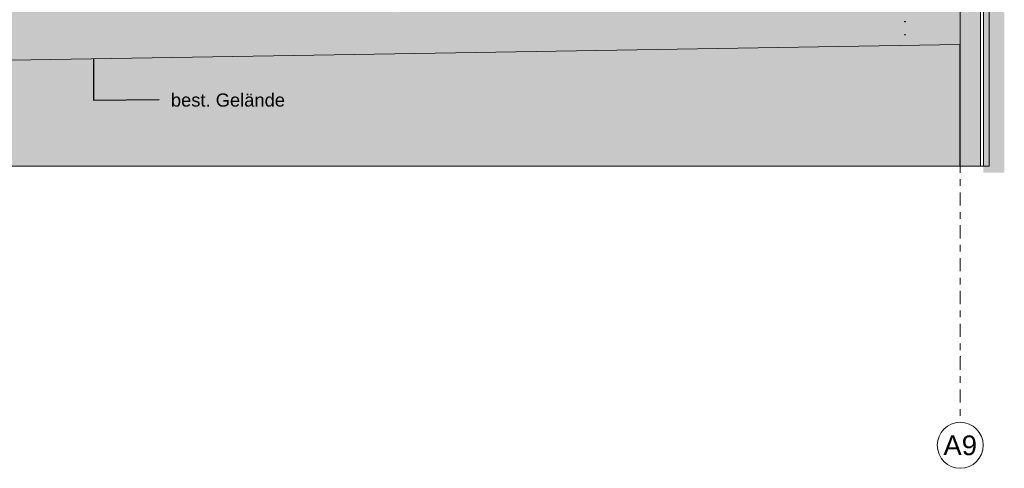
# Model space of a CAD drawing. Header units: metres. Extents: x -111 to -1, y -8 to 26.
# Tile 128 of 209: x -17 to -2, y -8 to -1. Entities that reach past the tile are written whole.
import ezdxf
from ezdxf.enums import TextEntityAlignment as Align

# ---------------------------------------------------------------- set-up
doc = ezdxf.new("R2010")
doc.units = ezdxf.units.M
doc.header["$MEASUREMENT"] = 0
doc.linetypes.add('Raster', pattern=[0.4, 0.2, -0.1, 0, -0.1])
for name, color, linetype in [('10 Stützmauer', 7, 'Continuous'), ('40 Absturzsicherung', 7, 'Continuous'), ('60 Auffüllung gesamt', 7, 'Continuous'), ('60 Gelände Hänle', 7, 'Continuous'), ('60 Grenzen', 7, 'Continuous'), ('90 Allgemein Beschriftung', 7, 'Continuous')]:
    doc.layers.add(name, color=color, linetype=linetype)
doc.styles.add('ERSTELLTER_STIL_1', font='arial.ttf')
doc.styles.add('ERSTELLTER_STIL_3', font='ARIALUNI.ttf')
doc.dimstyles.new('ERSTELLTER_STIL__4', dxfattribs={"dimtxt": 0.18, "dimasz": 0.3648, "dimexe": 0.18, "dimexo": 0.0625, "dimgap": 0, "dimtad": 0, "dimtih": 1, "dimtoh": 1, "dimdec": 4, "dimzin": 0, "dimdsep": 46, "dimcen": 0.09, "dimadec": 0, "dimazin": 0, "dimtfac": 1, "dimtdec": 4, "dimtmove": 0, "dimatfit": 3, "dimldrblk": 'ARROWHEAD_5', "dimfxl": 1, "dimtolj": 1, "dimtzin": 0, "dimarcsym": 0})
pattern_1 = [(45, (-27236.1321, 0), (-0.2121320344, 0.2121320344), []), (45, (-27236.2028, 0.0707), (-0.424264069, 0.424264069), []), (45, (-27236.2735, 0.1414), (-0.424264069, 0.424264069), []), (135, (-27236.34423, 0.21213), (0.07071067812, 0.07071067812), [0.3, -0.3])]

# ---------------------------------------------------------------- blocks, each defined once
blk = doc.blocks.new('Standard-Rastermarker[4]_1', base_point=(-2.342, 25))
at = {"layer": '60 Grenzen', "color": 7, "linetype": 'Raster', "lineweight": 13}
for p, q in [((-2.342, 24), (-2.342, -6)), ((-2.342, -6), (-2.342, -7))]:
    blk.add_line(p, q, dxfattribs=at)
at = {"layer": '60 Grenzen', "color": 7, "linetype": 'Continuous', "lineweight": 13, "flags": 128}
blk.add_lwpolyline([(-2.342, -7.7, 1), (-2.342, -7, 1)], format="xyb", close=True, dxfattribs=at)
at = {"layer": '60 Grenzen', "color": 7, "linetype": 'Raster', "lineweight": 13}
blk.add_point((-2.342, -6), dxfattribs=at)
blk.add_point((-2.342, -6), dxfattribs=at)
at = {"layer": '60 Grenzen', "color": 7, "lineweight": 13, "style": 'ERSTELLTER_STIL_1'}
for tag, p in [('AC_MarkerText_1_0', (-2.342, 25.5)), ('AC_MarkerText_1_1', (-2.342, -7.2))]:
    blk.add_attdef(tag, text='', height=0.3, rotation=360, dxfattribs=at).set_placement(p, align=Align.TOP_CENTER)
blk = doc.blocks.new('ARROWHEAD_5')
at = {"linetype": 'Continuous', "lineweight": 0}
blk.add_hatch(color=0, dxfattribs=at).paths.add_polyline_path([(-1, 0.2679), (0, 0), (-1, -0.2679)])
at = {"color": 0, "linetype": 'Continuous', "lineweight": 0}
blk.add_line((0, 0), (-1, 0), dxfattribs=at)

msp = doc.modelspace()

# ---------------------------------------------------------------- hatches: boundary and pattern name
at = {"linetype": 'Continuous', "lineweight": 18}
msp.add_hatch(color=255, dxfattribs=at).paths.add_polyline_path([(-1.989, -0.268), (-1.67, -0.268), (-1.67, -3.198), (-1.989, -3.198)])
at = {"layer": '10 Stützmauer', "linetype": 'Continuous', "lineweight": 0, "true_color": 0x7f7f7f}
msp.add_hatch(color=8, dxfattribs=at).paths.add_polyline_path([(-2.032, -0.553), (-2.127, -0.553), (-2.16, -0.553), (-2.342, -0.553), (-2.342, -3.1), (-2.032, -3.1)])
at = {"layer": '60 Auffüllung gesamt', "linetype": 'Continuous', "lineweight": 18, "true_color": 0xffa8a8}
h = msp.add_hatch(dxfattribs=at)
h.set_pattern_fill('Boden__gewachsen_0001', color=21, style=0, pattern_type=2)
h.set_pattern_definition(pattern_1)
h.paths.add_polyline_path([(-111.244, -1.57), (-104.78, -1.52), (-101.318, -1.526), (-81.135, -1.686), (-78.03, -1.692), (-73.092, -1.297), (-53.276, -1.463), (-37.939, -1.203), (-33.925, -1.58), (-30.576, -1.539), (-30.53, -1.54), (-18.283, -1.494), (-18.176, -1.496), (-18.068, -1.498), (-17.961, -1.5), (-17.854, -1.502), (-17.748, -1.504), (-10.343, -1.381), (-2.348, -1.249), (-2.348, -2.5), (-2.342, -2.5), (-2.342, -0.524), (-2.729, -0.515), (-3.175, -0.498), (-3.175, -0.499), (-3.175, -0.502), (-3.177, -0.503), (-3.18, -0.502), (-3.18, -0.499), (-3.179, -0.498), (-3.187, -0.498), (-3.186, -0.499), (-3.186, -0.502), (-3.188, -0.503), (-3.191, -0.502), (-3.191, -0.499), (-3.189, -0.497), (-16.617, 0), (-17.184, 0), (-17.237, 0), (-60.072, -0.009), (-60.913, 0), (-63.385, 0), (-64.413, -0.009), (-107.714, -0.024), (-108.639, -0.024), (-108.905, -0.062), (-111.244, -0.844)])
h.paths.add_polyline_path([(-10.996, -0.561), (-10.994, -0.559), (-10.991, -0.561), (-10.991, -0.564), (-10.994, -0.565), (-10.996, -0.564)], flags=0)
h.paths.add_polyline_path([(-10.994, -0.765), (-10.996, -0.764), (-10.996, -0.761), (-10.994, -0.759), (-10.991, -0.761), (-10.991, -0.764)], flags=0)
h.paths.add_polyline_path([(-10.996, -0.364), (-10.996, -0.361), (-10.994, -0.359), (-10.991, -0.361), (-10.991, -0.364), (-10.994, -0.365)], flags=0)
h.paths.add_polyline_path([(-10.983, -0.565), (-10.985, -0.564), (-10.985, -0.561), (-10.983, -0.559), (-10.98, -0.561), (-10.98, -0.564)], flags=0)
h.paths.add_polyline_path([(-10.985, -0.361), (-10.983, -0.359), (-10.98, -0.361), (-10.98, -0.364), (-10.983, -0.365), (-10.985, -0.364)], flags=0)
h.paths.add_polyline_path([(-10.985, -0.761), (-10.983, -0.759), (-10.98, -0.761), (-10.98, -0.764), (-10.983, -0.765), (-10.985, -0.764)], flags=0)
h.paths.add_polyline_path([(-3.191, -1.099), (-3.188, -1.097), (-3.186, -1.099), (-3.186, -1.102), (-3.188, -1.103), (-3.191, -1.102)], flags=0)
h.paths.add_polyline_path([(-3.191, -0.702), (-3.191, -0.699), (-3.188, -0.697), (-3.186, -0.699), (-3.186, -0.702), (-3.188, -0.703)], flags=0)
h.paths.add_polyline_path([(-3.191, -0.899), (-3.188, -0.897), (-3.186, -0.899), (-3.186, -0.902), (-3.188, -0.903), (-3.191, -0.902)], flags=0)
h.paths.add_polyline_path([(-3.18, -0.702), (-3.18, -0.699), (-3.177, -0.697), (-3.175, -0.699), (-3.175, -0.702), (-3.177, -0.703)], flags=0)
h.paths.add_polyline_path([(-3.18, -1.102), (-3.18, -1.099), (-3.177, -1.097), (-3.175, -1.099), (-3.175, -1.102), (-3.177, -1.103)], flags=0)
h.paths.add_polyline_path([(-3.18, -0.899), (-3.177, -0.897), (-3.175, -0.899), (-3.175, -0.902), (-3.177, -0.903), (-3.18, -0.902)], flags=0)
at = {"layer": '60 Gelände Hänle', "linetype": 'Continuous', "lineweight": 18, "true_color": 0x9f9f9f}
h = msp.add_hatch(dxfattribs=at)
h.set_pattern_fill('Boden__gewachsen_0001', color=253, style=0, pattern_type=2)
h.set_pattern_definition(pattern_1)
h.paths.add_polyline_path([(-104.78, -1.52), (-111.244, -1.57), (-111.244, -3.1), (-2.348, -3.1), (-2.348, -1.249), (-10.343, -1.381), (-17.748, -1.504), (-17.854, -1.502), (-17.961, -1.5), (-18.068, -1.498), (-18.176, -1.496), (-18.283, -1.494), (-30.53, -1.54), (-30.576, -1.539), (-33.925, -1.58), (-37.939, -1.203), (-53.276, -1.463), (-73.092, -1.297), (-78.03, -1.692), (-81.135, -1.686), (-101.318, -1.526)])
at = {"layer": '60 Gelände Hänle', "linetype": 'Continuous', "lineweight": 0, "true_color": 0x000000}
msp.add_hatch(color=18, dxfattribs=at).paths.add_polyline_path([(-2.348, -2.5), (-2.348, -3.1), (-2.342, -3.1), (-2.342, -2.5)])

# ---------------------------------------------------------------- linework, layer by layer
at = {"layer": '10 Stützmauer', "color": 7, "linetype": 'Continuous', "lineweight": 13}
for p in [(-1.989, -0.1), (-2.032, -3.1)]:
    msp.add_line(p, (-1.989, -3.1), dxfattribs=at)
at = {"layer": '10 Stützmauer', "color": 7, "linetype": 'Continuous', "lineweight": 18}
for p, q in [((-2.342, -0.553), (-2.342, -2.5)), ((-2.032, -0.553), (-2.032, -3.1)), ((-2.342, -2.5), (-2.342, -3.1)), ((-2.032, -3.1), (-2.342, -3.1))]:
    msp.add_line(p, q, dxfattribs=at)
at = {"layer": '40 Absturzsicherung', "color": 255, "linetype": 'Continuous', "lineweight": 18}
for p, q in [((-3.188, -0.897), (-3.191, -0.899)), ((-3.191, -0.899), (-3.191, -0.902)), ((-3.188, -0.897), (-3.186, -0.899)), ((-3.186, -0.899), (-3.186, -0.902)), ((-3.177, -0.897), (-3.18, -0.899)), ((-3.18, -0.899), (-3.18, -0.902)), ((-3.177, -0.897), (-3.175, -0.899)), ((-3.175, -0.899), (-3.175, -0.902)), ((-3.191, -0.902), (-3.188, -0.903)), ((-3.186, -0.902), (-3.188, -0.903)), ((-3.18, -0.902), (-3.177, -0.903)), ((-3.175, -0.902), (-3.177, -0.903)), ((-3.188, -1.097), (-3.191, -1.099)), ((-3.191, -1.099), (-3.191, -1.102)), ((-3.191, -1.102), (-3.188, -1.103)), ((-3.188, -1.097), (-3.186, -1.099)), ((-3.186, -1.102), (-3.188, -1.103)), ((-3.186, -1.099), (-3.186, -1.102)), ((-3.177, -1.097), (-3.18, -1.099)), ((-3.18, -1.099), (-3.18, -1.102)), ((-3.18, -1.102), (-3.177, -1.103)), ((-3.177, -1.097), (-3.175, -1.099)), ((-3.175, -1.102), (-3.177, -1.103)), ((-3.175, -1.099), (-3.175, -1.102))]:
    msp.add_line(p, q, dxfattribs=at)
at = {"layer": '60 Auffüllung gesamt', "color": 7, "linetype": 'Continuous', "lineweight": 18}
msp.add_line((-2.342, -2.5), (-2.348, -2.5), dxfattribs=at)
at = {"layer": '60 Auffüllung gesamt', "color": 7, "linetype": 'Continuous', "lineweight": 18, "flags": 128}
msp.add_lwpolyline([(-2.348, -1.249), (-10.343, -1.381), (-17.748, -1.504), (-17.854, -1.502), (-17.961, -1.5), (-18.068, -1.498), (-18.176, -1.496), (-18.283, -1.494), (-30.53, -1.54), (-30.576, -1.539), (-33.925, -1.58), (-37.939, -1.203), (-53.276, -1.463), (-73.092, -1.297), (-78.03, -1.692), (-81.135, -1.686), (-101.318, -1.526), (-104.78, -1.52), (-111.244, -1.57)], dxfattribs=at)
at = {"layer": '60 Gelände Hänle', "color": 8, "linetype": 'Continuous', "lineweight": 18}
for p, q in [((-1.9, -0.467), (-1.9, -3.1)), ((-2.348, -3.1), (-2.342, -3.1)), ((-1.989, -3.1), (-1.9, -3.1))]:
    msp.add_line(p, q, dxfattribs=at)
at = {"layer": '60 Gelände Hänle', "color": 7, "linetype": 'Continuous', "lineweight": 18}
for p, q in [((-2.348, -1.249), (-2.348, -2.5)), ((-2.348, -2.5), (-2.348, -3.1)), ((-2.348, -3.1), (-111.244, -3.1))]:
    msp.add_line(p, q, dxfattribs=at)

# ---------------------------------------------------------------- block references
at = {"layer": '60 Grenzen', "color": 7, "linetype": 'Continuous', "lineweight": 18}
ref = msp.add_blockref('Standard-Rastermarker[4]_1', (-2.342, 25), dxfattribs=at)
ref.add_attrib('AC_MarkerText_1_1', 'A9', dxfattribs={"color": 7, "lineweight": 13, "height": 0.3, "rotation": 360, "style": 'ERSTELLTER_STIL_1'}).set_placement((-2.342, -7.2), align=Align.TOP_CENTER)

# ---------------------------------------------------------------- texts
at = {"layer": '90 Allgemein Beschriftung', "color": 7, "linetype": 'Continuous', "lineweight": 13, "insert": (-14.451, -2.095), "char_height": 0.2, "attachment_point": 4, "style": 'ERSTELLTER_STIL_3'}
msp.add_mtext('\\A1;{\\pql;\\fArial Unicode MS|b0|i0|c0|p0;\\W1.000000; best. Gelände}', dxfattribs=at)

# ---------------------------------------------------------------- leaders
at = {"layer": '90 Allgemein Beschriftung', "color": 7, "linetype": 'Continuous', "lineweight": 13, "annotation_type": 0, "has_hookline": 1, "hookline_direction": 0, "text_width": 1.808}
msp.add_leader([(-15.551, -1.468), (-15.551, -2.095), (-14.551, -2.085)], dimstyle='ERSTELLTER_STIL__4', dxfattribs=at)

doc.saveas('drawing.dxf')
